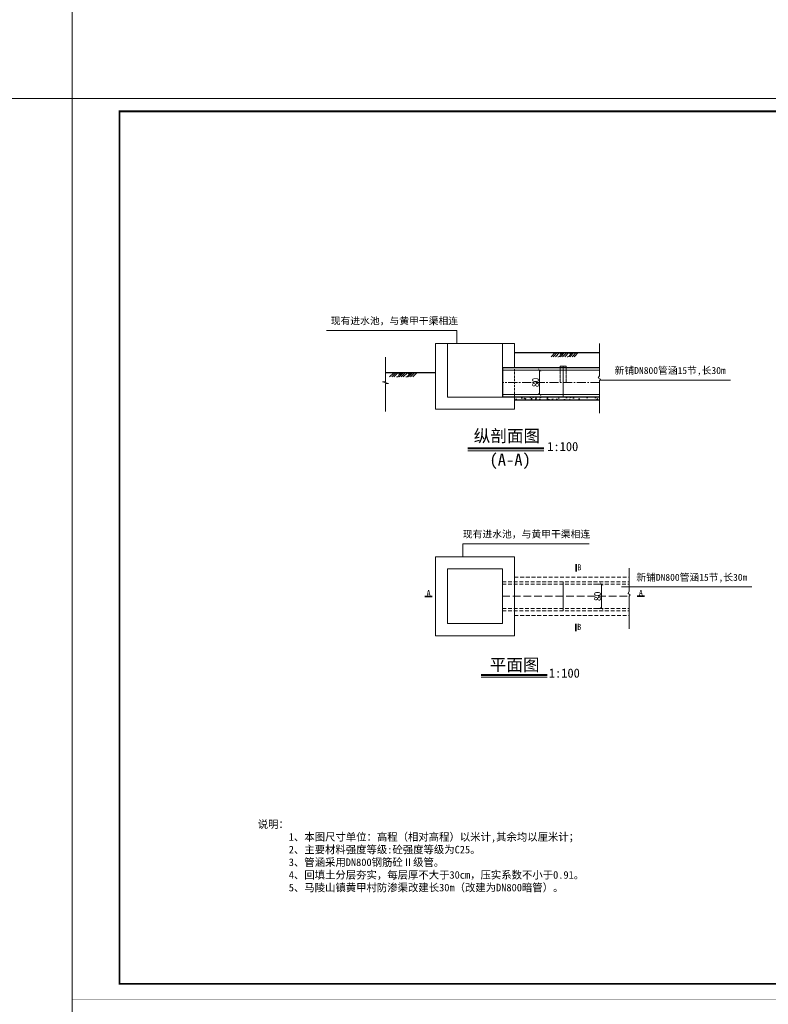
# Model space of a CAD drawing. Extents: x 36231 to 595326, y 3059 to 3871788.
# Tile 13 of 143: x 584145 to 584392, y 3862802 to 3863126. Entities that reach past the tile are written whole.
import ezdxf

# ---------------------------------------------------------------- set-up
doc = ezdxf.new("R2010")
doc.units = 0
doc.header["$PDMODE"] = 32
doc.header["$PDSIZE"] = 0.2
for name, pattern in [('CENTER2', [1.125, 0.75, -0.125, 0.125, -0.125]), ('DASH', [0.35, 0.25, -0.1]), ('HIDDEN', [0.375, 0.25, -0.125])]:
    doc.linetypes.add(name, pattern=pattern)
doc.layers.get('0').update_dxf_attribs({"linetype": 'CONTINUOUS'})
doc.layers.get('Defpoints').update_dxf_attribs({"linetype": 'CONTINUOUS'})
for name, color, linetype, lineweight in [('0.09标注线', 3, 'CONTINUOUS', 9), ('0.13填充', 8, 'CONTINUOUS', 9), ('0.13文字', 3, 'CONTINUOUS', 13), ('0.30粗蓝', 4, 'CONTINUOUS', 30), ('0.3黄粗', 2, 'CONTINUOUS', 30), ('图框１', 5, 'CONTINUOUS', 60), ('文字', 7, 'CONTINUOUS', 15), ('文字层', 7, 'CONTINUOUS', 15), ('粗线', 7, 'CONTINUOUS', 35), ('细实线', 3, 'CONTINUOUS', 20), ('细线', 7, 'CONTINUOUS', 15), ('虚线', 251, 'HIDDEN', 15)]:
    doc.layers.add(name, color=color, linetype=linetype, lineweight=lineweight)
doc.styles.add('-仿宋_GB2312', font='仿宋_GB2312_0.ttf')
doc.styles.get("Standard").update_dxf_attribs({"font": 'rs.shx', "bigfont": 'hztxt.shx'})
doc.dimstyles.get("Standard").update_dxf_attribs({"dimtxt": 0.18, "dimasz": 0.18, "dimexe": 0.18, "dimexo": 0.0625, "dimgap": 0.09, "dimtad": 0, "dimtih": 1, "dimtoh": 1, "dimdec": 0, "dimlfac": 2, "dimzin": 0, "dimdsep": 46, "dimtxsty": 'Standard', "dimcen": 0.09, "dimadec": 0, "dimazin": 0, "dimtfac": 1, "dimtdec": 0, "dimtofl": 0, "dimtmove": 0, "dimatfit": 3, "dimfxl": 1, "dimtolj": 1, "dimtzin": 0, "dimarcsym": 0})
doc.dimstyles.new('副本 (5) (2) STANDARD', dxfattribs={"dimtxt": 2.3, "dimasz": 1, "dimexe": 1.25, "dimexo": 1.5, "dimgap": 0.2, "dimtad": 1, "dimdec": 0, "dimlfac": 10, "dimzin": 0, "dimdsep": 46, "dimtxsty": '-仿宋_GB2312', "dimblk": 'ARCHTICK', "dimcen": 0.09, "dimadec": 0, "dimazin": 0, "dimtfac": 1, "dimtdec": 0, "dimtix": 1, "dimtmove": 2, "dimatfit": 3, "dimfxl": 1.7, "dimfxlon": 1, "dimtolj": 1, "dimtzin": 0, "dimlwd": 9, "dimlwe": 9, "dimarcsym": 0})

# ---------------------------------------------------------------- blocks, each defined once
blk = doc.blocks.new('eesz')
at = {"layer": '图框１', "color": 7, "const_width": 0.467}
blk.add_lwpolyline([(25244.5, -497.6), (25244.5, -1980.6), (27344.5, -1980.6), (27344.5, -497.6)], close=True, dxfattribs=at)
blk.add_lwpolyline([(25244.5, -497.6), (25244.5, -1980.6), (27344.5, -1980.6), (27344.5, -497.6)], close=True, dxfattribs=at)
at = {"layer": '图框１', "color": 5, "const_width": 0.467}
blk.add_lwpolyline([(25244.5, -497.6), (25244.5, -1980.6), (27344.5, -1980.6), (27344.5, -497.6)], close=True, dxfattribs=at)
at = {"layer": '图框１', "color": 7}
blk.add_lwpolyline([(25322.3, -518.3, 3.11, 3.11, 0), (27318.5, -518.3, 2.59, 2.59, 0), (27318.5, -1954.6, 2.59, 2.59, 0), (25322.3, -1954.6, 2.59, 2.59, 0)], format="xyseb", close=True, dxfattribs=at)
blk.add_lwpolyline([(25322.3, -518.3, 3.11, 3.11, 0), (27318.5, -518.3, 2.59, 2.59, 0), (27318.5, -1954.6, 2.59, 2.59, 0), (25322.3, -1954.6, 2.59, 2.59, 0)], format="xyseb", close=True, dxfattribs=at)
at = {"layer": '图框１', "color": 5}
blk.add_lwpolyline([(25322.3, -518.3, 3.11, 3.11, 0), (27318.5, -518.3, 2.59, 2.59, 0), (27318.5, -1954.6, 2.59, 2.59, 0), (25322.3, -1954.6, 2.59, 2.59, 0)], format="xyseb", close=True, dxfattribs=at)
at = {"layer": '细线', "color": 7}
for p, q in [((26850.3, -1715.1), (27318.5, -1715.1)), ((26850.3, -1764.1), (27318.5, -1764.1)), ((26910.2, -1764.1), (26910.2, -1927.4)), ((27008.2, -1764.1), (27008.2, -1927.4)), ((27046.3, -1764.1), (27046.3, -1954.6)), ((27204.2, -1764.1), (27204.2, -1818.5)), ((26850.3, -1791.3), (27046.3, -1791.3)), ((27204.2, -1791.3), (27318.5, -1791.3)), ((26850.3, -1818.5), (27318.5, -1818.5)), ((26850.3, -1845.7), (27046.3, -1845.7)), ((26556.3, -1873), (26850.3, -1873)), ((26654.3, -1864.8), (26654.3, -1954.6)), ((26752.3, -1864.8), (26752.3, -1954.6)), ((26850.3, -1873), (27046.3, -1873)), ((26556.3, -1894.7), (26850.3, -1894.7)), ((26850.3, -1900.2), (27318.5, -1900.2)), ((27106.2, -1900.2), (27106.2, -1954.6)), ((27182.4, -1900.2), (27182.4, -1927.4)), ((27242.3, -1900.2), (27242.3, -1927.4)), ((26556.3, -1913.8), (26850.3, -1913.8)), ((26850.3, -1927.4), (27318.5, -1927.4)), ((26556.3, -1932.9), (26850.3, -1932.9))]:
    blk.add_line(p, q, dxfattribs=at)
at = {"layer": '细线', "color": 7, "const_width": 2.72}
for points in [[(27318.5, -1715.1), (26850.3, -1715.1), (26850.3, -1954.6)], [(26556.3, -1864.8), (26556.3, -1954.6)]]:
    blk.add_lwpolyline(points, dxfattribs=at)
at = {"layer": '文字', "color": 7, "line_spacing_factor": 0.5, "style": '-仿宋_GB2312'}
for s, insert, char_height, width, attachment_point in [('{\\fSimSun|b0|i0|c134|p2;\\T1.2;\\C256;四川万鼎轩建筑设计有限公司}', (27084.4, -1739.6), 21.778, 468.222, 5), ('{\\W0.8;批 准}', (26880.3, -1777.7), 13.611, 59.889, 5), ('{\\W0.8;招 标  设 计}', (27261.3, -1777.7), 13.611, 114.153, 5), ('{\\W0.8;核 定}', (26880.3, -1804.9), 13.611, 59.889, 5), ('{\\W0.8;土 建  部 分}', (27261.7, -1804.9), 13.611, 114.902, 5), ('{\\W0.8;审 查}', (26880.3, -1832.1), 13.611, 59.889, 5), ('{\\W0.8;校 核}', (26880.3, -1859.4), 13.611, 59.889, 5), ('{\\W0.8;设 计}', (26880.3, -1886.6), 13.611, 59.889, 5), ('{\\W0.8;制 图}', (26880.3, -1913.8), 13.611, 59.889, 5), ('{\\W0.8;比 例}', (27076.3, -1913.8), 13.611, 59.889, 5), ('见图', (27144.3, -1913.8), 13.61, 76.222, 5), ('{\\W0.8;日 期}', (27196.2, -1904.4), 13.611, 54.508, 1), ('2019.12', (27280.4, -1913.8), 13.61, 76.222, 5), ('{\\W0.7; 会签单位}', (26605.3, -1943.7), 10.889, 98, 5), ('{\\W0.7;会签者}', (26703.3, -1943.7), 10.889, 98, 5), ('{\\W0.7;日期}', (26801.3, -1943.7), 10.89, 98, 5), ('{\\W0.85;设计证书编号：A251033227}', (26948.3, -1941), 13.611, 196, 5), ('{\\W0.8;图 号}', (27060.1, -1931.7), 13.611, 54.508, 1)]:
    blk.add_mtext(s, dxfattribs=dict(at, insert=insert, char_height=char_height, width=width, attachment_point=attachment_point))
at = {"layer": '文字', "color": 7, "insert": (27125.3, -1791.3), "char_height": 5, "width": 157.889, "attachment_point": 5, "style": '-仿宋_GB2312'}
blk.add_mtext('新沂市2019年度农业水价综合改革计量设施配套\\P和农田水利工程维修养护项目\\P（2019年第二批省级以上水利发展资金和2018年\\P第二批省级以上水利发展资金剩余资金）', dxfattribs=at)
blk = doc.blocks.new('_ARCHTICK')
at = {"color": 0, "linetype": 'ByBlock', "const_width": 0.15}
blk.add_lwpolyline([(-0.5, -0.5), (0.5, 0.5)], dxfattribs=at)
blk = doc.blocks.new('*D718')
at = {"layer": '0.09标注线', "color": 0, "lineweight": 9}
for p, q in [((584336.73, 3862940.28), (584335.48, 3862940.28)), ((584336.73, 3862940.28), (584336.73, 3862932.28)), ((584336.73, 3862932.28), (584335.48, 3862932.28))]:
    blk.add_line(p, q, dxfattribs=at)
at = {"layer": 'Defpoints', "color": 0, "lineweight": 13}
for p in [(584337.96, 3862940.28), (584336.73, 3862932.28), (584337.96, 3862932.28)]:
    blk.add_point(p, dxfattribs=at)
at = {"layer": '0.09标注线', "color": 0, "lineweight": 9}
for p, rotation in [((584336.73, 3862940.28), 90), ((584336.73, 3862932.28), 270)]:
    blk.add_blockref('_ARCHTICK', p, dxfattribs=dict(at, rotation=rotation))
at = {"layer": '0.09标注线', "color": 0, "lineweight": 13, "insert": (584335.38, 3862936.28), "char_height": 2.3, "attachment_point": 5, "rotation": 90, "style": '-仿宋_GB2312'}
blk.add_mtext('\\A1;80', dxfattribs=at)
blk = doc.blocks.new('*D723')
at = {"layer": '0.09标注线', "color": 0, "lineweight": 9}
for p, q in [((584314.65, 3863010.68), (584317.6, 3863010.68)), ((584316.35, 3863010.68), (584316.35, 3863002.68)), ((584314.65, 3863002.68), (584317.6, 3863002.68))]:
    blk.add_line(p, q, dxfattribs=at)
at = {"layer": 'Defpoints', "color": 0, "lineweight": 13}
for p in [(584308.08, 3863010.68), (584308.08, 3863002.68), (584316.35, 3863002.68)]:
    blk.add_point(p, dxfattribs=at)
at = {"layer": '0.09标注线', "color": 0, "lineweight": 9}
for p, rotation in [((584316.35, 3863010.68), 90), ((584316.35, 3863002.68), 270)]:
    blk.add_blockref('_ARCHTICK', p, dxfattribs=dict(at, rotation=rotation))
at = {"layer": '0.09标注线', "color": 0, "lineweight": 13, "insert": (584315, 3863006.68), "char_height": 2.3, "attachment_point": 5, "rotation": 90, "style": '-仿宋_GB2312'}
blk.add_mtext('\\A1;80', dxfattribs=at)

msp = doc.modelspace()

# ---------------------------------------------------------------- hatches: boundary and pattern name
at = {"lineweight": 13}
h = msp.add_hatch(dxfattribs=at)
h.set_pattern_fill('AR-CONC', color=0, scale=0.02, style=0)
h.set_pattern_definition([(50, (-21.475, -814.301), (3.64369338, -0.3187817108), [0.381, -4.191]), (355, (-21.475, -814.301), (-0.7048565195, 3.8211328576), [0.3048, -3.3528]), (100.451, (-21.1714, -814.3277), (2.9388500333, 3.5023337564), [0.3238, -3.5618]), (46.1842, (-21.475, -813.285), (5.421580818, -0.8408465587), [0.5715, -6.2865]), (96.6356, (-21.023, -813.355), (4.748084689, 4.948511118), [0.4857, -5.3427]), (351.184, (-21.475, -813.285), (4.748092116, 4.948502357), [0.4572, -5.0292]), (21, (-20.967, -813.539), (3.0322975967, -2.0453103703), [0.381, -4.191]), (326, (-20.967, -813.539), (1.236040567, 3.6837593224), [0.3048, -3.3528]), (71.4514, (-20.7144, -813.7096), (4.2683298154, 1.6384571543), [0.3238, -3.5618]), (37.5, (-21.475, -814.3011), (0.061772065, 1.69110077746), [0, -3.31216, 0, -3.4036, 0, -3.3655]), (7.5, (-21.475, -814.3011), (1.3363932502, 2.0036114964), [0, -1.94056, 0, -3.23596, 0, -1.2827]), (327.5, (-22.6079, -814.3011), (2.71181190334, -0.11457487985), [0, -1.27, 0, -3.9624, 0, -5.2578]), (317.5, (-23.116, -814.3011), (2.9625836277, 0.5085298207), [0, -1.651, 0, -2.63144, 0, -3.7338])])
h.paths.add_polyline_path([(584318.21, 3863001.88), (584318.21, 3863000.88), (584336.04, 3863000.88), (584336.04, 3863001.88)])
h.paths.add_polyline_path([(584318.21, 3863000.88), (584318.21, 3863001.88), (584308.08, 3863001.88), (584308.08, 3863000.88)])
at = {"layer": '0.13填充'}
h = msp.add_hatch(color=7, dxfattribs=at)
edge = h.paths.add_edge_path()
edge.add_ellipse((584323.54, 3863016.62), major_axis=(0, -0.731), ratio=0.964264, start_angle=280.8773, end_angle=439.1227)
edge.add_line((584324.23, 3863016.48), (584322.85, 3863016.48))
h = msp.add_hatch(color=7, dxfattribs=at)
edge = h.paths.add_edge_path()
edge.add_ellipse((584326.64, 3863016.62), major_axis=(0, -0.731), ratio=0.964264, start_angle=280.8773, end_angle=439.1227)
edge.add_line((584327.33, 3863016.48), (584325.95, 3863016.48))
h = msp.add_hatch(color=7, dxfattribs=at)
edge = h.paths.add_edge_path()
edge.add_ellipse((584270.45, 3863009.97), major_axis=(0, -0.731), ratio=0.964264, start_angle=280.8773, end_angle=439.1227)
edge.add_line((584271.14, 3863009.83), (584269.76, 3863009.83))
h = msp.add_hatch(color=7, dxfattribs=at)
edge = h.paths.add_edge_path()
edge.add_ellipse((584273.55, 3863009.97), major_axis=(0, -0.731), ratio=0.964264, start_angle=280.8773, end_angle=439.1227)
edge.add_line((584274.24, 3863009.83), (584272.86, 3863009.83))

# ---------------------------------------------------------------- linework, layer by layer
at = {"color": 0, "lineweight": 13}
for p, q in [((584246.23, 3863023.8), (584289.15, 3863023.8)), ((584289.15, 3863023.8), (584289.15, 3863019.48)), ((584282.08, 3863019.48), (584282.08, 3863016.48)), ((584304.08, 3863019.48), (584304.08, 3863016.48)), ((584308.08, 3863016.48), (584308.08, 3863019.48)), ((584336.04, 3863019.45), (584336.04, 3863008.89)), ((584282.08, 3863016.48), (584282.08, 3862997.88)), ((584286.08, 3863016.48), (584286.08, 3863001.88)), ((584304.08, 3863001.88), (584304.08, 3863016.48)), ((584308.08, 3863011.48), (584308.08, 3863016.48)), ((584336.04, 3863010.68), (584304.08, 3863010.68)), ((584324.08, 3863001.88), (584324.08, 3863011.48)), ((584336.04, 3863008.89), (584335.62, 3863008.18)), ((584335.62, 3863008.18), (584336.33, 3863007.76)), ((584336.33, 3863007.76), (584336.04, 3863007.29)), ((584336.04, 3863007.29), (584336.04, 3862996.55)), ((584336.15, 3863007.47), (584379.06, 3863007.47)), ((584290.79, 3863001.88), (584286.08, 3863001.88)), ((584290.79, 3863001.88), (584304.08, 3863001.88)), ((584336.04, 3863002.68), (584304.08, 3863002.68)), ((584308.08, 3862997.88), (584308.08, 3863001.88)), ((584282.08, 3862997.88), (584286.08, 3862997.88)), ((584286.08, 3862997.88), (584308.08, 3862997.88)), ((584291.09, 3862953.59), (584332.59, 3862953.59)), ((584291.09, 3862953.59), (584291.09, 3862949.28)), ((584282.08, 3862949.28), (584282.08, 3862923.28)), ((584282.08, 3862949.28), (584308.08, 3862949.28)), ((584308.08, 3862949.28), (584308.08, 3862923.28)), ((584286.08, 3862945.28), (584286.08, 3862927.28)), ((584286.08, 3862945.28), (584304.08, 3862945.28)), ((584304.08, 3862945.28), (584304.08, 3862927.28)), ((584345.83, 3862945.51), (584345.83, 3862937.93)), ((584324.08, 3862931.48), (584324.08, 3862941.08)), ((584343.26, 3862939.39), (584386.17, 3862939.39)), ((584345.83, 3862937.93), (584345.41, 3862937.22)), ((584345.41, 3862937.22), (584346.12, 3862936.79)), ((584346.12, 3862936.79), (584345.83, 3862936.32)), ((584345.83, 3862936.32), (584345.83, 3862925.59)), ((584286.08, 3862927.28), (584304.08, 3862927.28)), ((584282.08, 3862923.28), (584308.08, 3862923.28))]:
    msp.add_line(p, q, dxfattribs=at)
at = {"color": 0, "lineweight": 30}
for p, q in [((584308.08, 3863016.48), (584336.04, 3863016.48)), ((584336.04, 3863011.48), (584304.08, 3863011.48)), ((584304.08, 3863011.48), (584304.08, 3863001.88)), ((584336.04, 3863001.88), (584304.08, 3863001.88)), ((584336.04, 3863000.88), (584308.08, 3863000.88))]:
    msp.add_line(p, q, dxfattribs=at)
at = {"color": 0, "linetype": 'DASH', "lineweight": 13, "ltscale": 3}
msp.add_line((584308.08, 3863000.88), (584308.08, 3863011.48), dxfattribs=at)
at = {"color": 1, "linetype": 'DASH', "lineweight": 13, "ltscale": 10}
msp.add_line((584304.08, 3862936.28), (584345.83, 3862936.28), dxfattribs=at)
at = {"layer": '0.09标注线', "color": 7}
msp.add_line((584325.08, 3863012.03), (584323.08, 3863012.03), dxfattribs=at)
at = {"layer": '0.13填充', "color": 7, "lineweight": 40, "ltscale": 0.005}
for p, q in [((584292.69, 3862985.03), (584317.71, 3862985.03)), ((584297.11, 3862910.46), (584318.86, 3862910.46))]:
    msp.add_line(p, q, dxfattribs=at)
at = {"layer": '0.13填充', "color": 7, "ltscale": 0.005}
for p, q in [((584292.69, 3862984.18), (584317.71, 3862984.18)), ((584297.11, 3862909.62), (584318.86, 3862909.62))]:
    msp.add_line(p, q, dxfattribs=at)
at = {"layer": '0.13文字', "lineweight": 13}
for p, q in [((584162.6, 3862228.91), (584162.6, 3867306.78)), ((590756.67, 3863100.09), (583664.28, 3863100.09))]:
    msp.add_line(p, q, dxfattribs=at)
at = {"layer": '0.30粗蓝', "color": 7, "lineweight": 13, "ltscale": 80}
msp.add_line((584286.08, 3863019.48), (584286.08, 3863016.48), dxfattribs=at)
at = {"layer": '0.30粗蓝', "color": 7, "ltscale": 80}
msp.add_line((584282.08, 3863009.83), (584265.64, 3863009.83), dxfattribs=at)
at = {"layer": '0.3黄粗', "color": 7, "lineweight": 13}
msp.add_line((584282.08, 3863019.48), (584308.08, 3863019.48), dxfattribs=at)
at = {"layer": '粗线', "color": 7}
for p, q in [((584328.3, 3862946.86), (584328.3, 3862944.42)), ((584278.57, 3862936.22), (584281.01, 3862936.22)), ((584348.38, 3862936.28), (584350.82, 3862936.28)), ((584328.26, 3862927.27), (584328.26, 3862924.84))]:
    msp.add_line(p, q, dxfattribs=at)
at = {"layer": '细实线', "color": 7, "ltscale": 5}
for p, q in [((584321.43, 3863016.48), (584320.09, 3863015.14)), ((584322.14, 3863016.48), (584320.8, 3863015.14)), ((584322.84, 3863016.48), (584321.51, 3863015.14)), ((584324.53, 3863016.48), (584323.19, 3863015.14)), ((584325.23, 3863016.48), (584323.9, 3863015.14)), ((584325.94, 3863016.48), (584324.61, 3863015.14)), ((584327.63, 3863016.48), (584326.29, 3863015.14)), ((584328.33, 3863016.48), (584327, 3863015.14)), ((584329.04, 3863016.48), (584327.7, 3863015.14)), ((584268.34, 3863009.83), (584267, 3863008.5)), ((584269.04, 3863009.83), (584267.71, 3863008.5)), ((584269.75, 3863009.83), (584268.41, 3863008.5)), ((584271.44, 3863009.83), (584270.1, 3863008.5)), ((584272.14, 3863009.83), (584270.81, 3863008.5)), ((584272.85, 3863009.83), (584271.51, 3863008.5)), ((584274.53, 3863009.83), (584273.2, 3863008.5)), ((584275.24, 3863009.83), (584273.91, 3863008.5)), ((584275.95, 3863009.83), (584274.61, 3863008.5))]:
    msp.add_line(p, q, dxfattribs=at)
at = {"layer": '细实线', "color": 6, "linetype": 'CENTER2', "lineweight": 13, "ltscale": 4}
msp.add_line((584336.04, 3863006.68), (584304.08, 3863006.68), dxfattribs=at)
at = {"layer": '细实线', "color": 7, "lineweight": 20, "ltscale": 5, "start_tangent": (-0.999064, 0.043251), "end_tangent": (-0.999506, -0.031436)}
for points in [[(584323.51, 3863015.89), (584323.21, 3863015.77), (584323.13, 3863015.65), (584323.09, 3863015.47), (584322.96, 3863015.31), (584322.76, 3863015.21), (584322.34, 3863015.14)], [(584326.61, 3863015.89), (584326.31, 3863015.77), (584326.23, 3863015.65), (584326.19, 3863015.47), (584326.06, 3863015.31), (584325.86, 3863015.21), (584325.44, 3863015.14)], [(584270.42, 3863009.24), (584270.12, 3863009.13), (584270.04, 3863009), (584270, 3863008.83), (584269.87, 3863008.67), (584269.67, 3863008.57), (584269.25, 3863008.5)], [(584273.52, 3863009.24), (584273.22, 3863009.13), (584273.14, 3863009), (584273.1, 3863008.83), (584272.97, 3863008.67), (584272.77, 3863008.57), (584272.35, 3863008.5)]]:
    msp.add_spline(points, degree=3, dxfattribs=at)
at = {"layer": '细线', "color": 7, "lineweight": 9}
for p, q in [((584265.64, 3863015.02), (584265.64, 3863006.85)), ((584264.63, 3863006.85), (584265.64, 3863006.85)), ((584266.64, 3863006.28), (584264.63, 3863006.85)), ((584265.64, 3863006.28), (584265.64, 3862997.06)), ((584265.64, 3863006.28), (584266.64, 3863006.28))]:
    msp.add_line(p, q, dxfattribs=at)
at = {"layer": '虚线', "color": 7, "ltscale": 0.1}
for p, q in [((584323.08, 3863012.03), (584323.08, 3863006.68)), ((584324.08, 3863012.03), (584324.08, 3863004.28)), ((584325.08, 3863012.03), (584325.08, 3863006.68)), ((584324.08, 3862941.08), (584324.08, 3862933.88))]:
    msp.add_line(p, q, dxfattribs=at)
at = {"layer": '虚线', "color": 7, "lineweight": 15, "ltscale": 5}
for p, q in [((584308.08, 3862942.58), (584345.83, 3862942.58)), ((584304.08, 3862941.08), (584345.83, 3862941.08)), ((584304.08, 3862940.28), (584345.83, 3862940.28)), ((584304.08, 3862932.28), (584345.83, 3862932.28)), ((584304.08, 3862931.48), (584345.83, 3862931.48)), ((584308.08, 3862929.98), (584345.83, 3862929.98))]:
    msp.add_line(p, q, dxfattribs=at)

# ---------------------------------------------------------------- block references
at = {"layer": '文字层', "xscale": 0.1999999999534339, "yscale": 0.2000000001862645, "zscale": 0.2}
msp.add_blockref('eesz', (579113.71, 3863199.61), dxfattribs=at)

# ---------------------------------------------------------------- texts
at = {"color": 0, "lineweight": 13, "char_height": 2.3, "attachment_point": 1}
for s, insert, width in [('{\\fFangSong_GB2312|b0|i0|c134|p49;现有进水池，与黄甲干渠相连}', (584247.64, 3863028.09), 45.5864), ('{\\fFangSong_GB2312|b0|i0|c134|p49;新铺DN800管涵15节,长30m}', (584341.01, 3863011.76), 41.0229), ('{\\fFangSong_GB2312|b0|i0|c134|p49;现有进水池，与黄甲干渠相连}', (584291.09, 3862957.89), 45.5864), ('{\\fFangSong_GB2312|b0|i0|c134|p49;新铺DN800管涵15节,长30m}', (584348.12, 3862943.68), 41.0229)]:
    msp.add_mtext(s, dxfattribs=dict(at, insert=insert, width=width))
at = {"layer": '文字', "color": 7, "attachment_point": 1, "style": '-仿宋_GB2312'}
for s, insert, char_height, width in [('纵剖面图', (584294.67, 3862991.09), 4, 38.0137), ('1:100', (584318.84, 3862987.08), 3, 10.2895), ('(A-A)', (584299.84, 3862983.24), 4, 38.0137), ('B', (584328.72, 3862946.82), 2, 15.4731), ('A', (584279.14, 3862938.34), 2, 15.4731), ('A', (584348.95, 3862938.4), 2, 15.4731), ('B', (584328.68, 3862927.23), 2, 15.4731), ('平面图', (584299.93, 3862915.75), 4, 38.0137), ('1:100', (584319.36, 3862912.51), 3, 10.2895), ('\\A1;说明：\\P      1、本图尺寸单位：高程（相对高程）以米计,其余均以厘米计；\\P      2、{\\C256;主要材料强度等级}:砼强度等级为C25。\\P     {\\A0; 3、}管涵采用DN800钢筋砼Ⅱ级管。{\\A0;\\P}      4、回填土分层夯实，每层厚不大于30cm，压实系数不小于0.91。\\P      5、马陵山镇黄甲村防渗渠改建长30m（改建为DN800暗管）。\\P\\P ', (584223.63, 3862862.5), 2.5, 208.3817)]:
    msp.add_mtext(s, dxfattribs=dict(at, insert=insert, char_height=char_height, width=width))

# ---------------------------------------------------------------- dimensions: what is measured, and where the dimension line sits
at = {"layer": '0.09标注线', "lineweight": 13}
dim = msp.add_linear_dim(base=(584316.35, 3863002.68), p1=(584308.08, 3863010.68), p2=(584308.08, 3863002.68), angle=90, dimstyle='副本 (5) (2) STANDARD', dxfattribs=at)
dim.commit()
dim.dimension.update_dxf_attribs({"geometry": '*D723', "text_midpoint": (584315, 3863006.68)})
dim = msp.add_linear_dim(base=(584336.73, 3862932.28), p1=(584337.96, 3862940.28), p2=(584337.96, 3862932.28), angle=90, dimstyle='Standard', override={"dimtxt": 2.3, "dimasz": 1, "dimexe": 1.25, "dimexo": 1.5, "dimgap": 0.2, "dimtad": 1, "dimtih": 0, "dimtoh": 0, "dimlfac": 10, "dimtxsty": '-仿宋_GB2312', "dimblk": 'ARCHTICK', "dimtix": 1, "dimtofl": 1, "dimtmove": 2, "dimfxl": 1.7, "dimfxlon": 1, "dimlwd": 9, "dimlwe": 9}, dxfattribs=at)
dim.commit()
dim.dimension.update_dxf_attribs({"geometry": '*D718', "text_midpoint": (584335.38, 3862936.28)})

doc.saveas('drawing.dxf')
